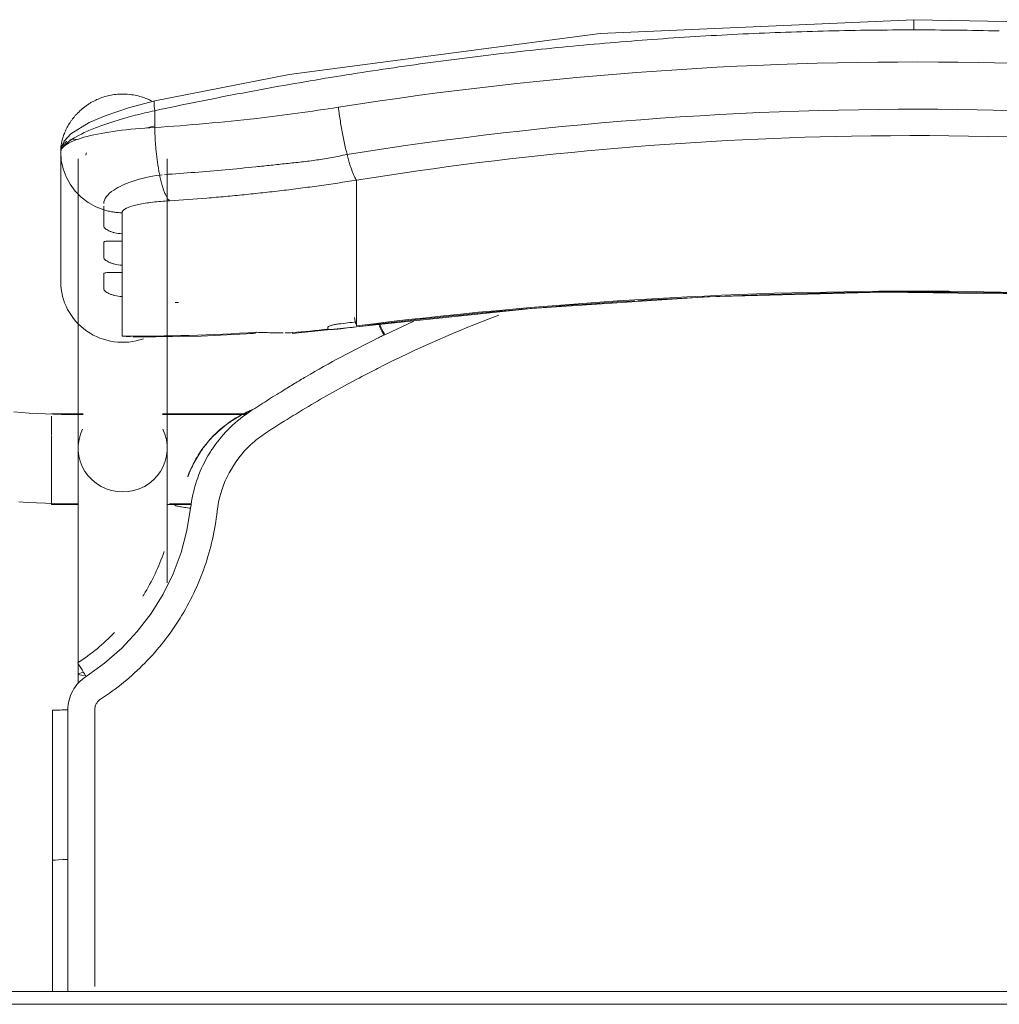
# Model space of a CAD drawing. Header units: metres. Extents: x 3 to 43.5, y -74 to -48.5.
# Tile 38 of 209: x 35.614 to 35.842, y -60.58 to -60.352. Entities that reach past the tile are written whole.
import ezdxf

# ---------------------------------------------------------------- set-up
doc = ezdxf.new("R2010")
doc.units = ezdxf.units.M
doc.layers.add('I-FURN', color=7, linetype='Continuous', lineweight=18)

# ---------------------------------------------------------------- blocks, each defined once
blk = doc.blocks.new('ConjuntoParaAlunoTamanho6 - CJA06_ConjuntoParaAlunoTamanho6-V54-1PAV - FRIGORÍFICA')
at = {"layer": 'I-FURN', "color": 253, "true_color": 0xaaaaaa}
for p, q in [((-0.197899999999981, 0.2596939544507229), (-0.197899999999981, 0.2296403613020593)), ((-0.1920690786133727, 0.2589589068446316), (-0.1920240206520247, 0.2590556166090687)), ((-0.1920240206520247, 0.2590556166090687), (-0.1919206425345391, 0.2594856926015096)), ((-0.1938499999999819, 0.258124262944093), (-0.1938499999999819, 0.1909687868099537)), ((-0.173149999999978, 0.1909687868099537), (-0.173149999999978, 0.258124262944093)), ((-0.1973389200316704, 0.2558006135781), (-0.1966477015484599, 0.2539495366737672)), ((-0.1966476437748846, 0.2539494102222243), (-0.1956994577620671, 0.2522107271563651)), ((-0.1749254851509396, 0.2543538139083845), (-0.174369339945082, 0.2544094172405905)), ((-0.1956994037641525, 0.2522106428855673), (-0.1945122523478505, 0.2506185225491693)), ((-0.1292314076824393, 0.2438022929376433), (-0.1292314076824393, 0.253173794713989)), ((-0.1292314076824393, 0.2421389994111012), (-0.1292314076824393, 0.2438022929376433)), ((-0.1836599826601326, 0.2407252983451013), (-0.1836599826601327, 0.2390378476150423)), ((-0.1292314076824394, 0.2421389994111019), (-0.1292314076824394, 0.2365253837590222)), ((-0.1292314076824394, 0.2365253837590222), (-0.1292314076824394, 0.2348620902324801)), ((-0.1836599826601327, 0.2334483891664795), (-0.1836599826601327, 0.2317609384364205)), ((-0.1292314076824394, 0.2348620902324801), (-0.1292314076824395, 0.2292484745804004)), ((-0.1292314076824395, 0.2292484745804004), (-0.1292314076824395, 0.2275851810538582)), ((-0.1836599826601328, 0.2261714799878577), (-0.1836599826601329, 0.2170112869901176)), ((-0.1292314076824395, 0.2275851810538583), (-0.1292314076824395, 0.2219715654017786)), ((-0.1292314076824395, 0.2219715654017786), (-0.1292314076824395, 0.2203082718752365)), ((-0.115976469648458, 0.2204774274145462), (-0.1226984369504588, 0.2173238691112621)), ((-0.1441419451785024, 0.2175731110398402), (-0.1292586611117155, 0.2191524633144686)), ((-0.1836599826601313, 0.2170112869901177), (-0.1818018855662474, 0.2167931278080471)), ((-0.1927135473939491, 0.1989367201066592), (-0.1999999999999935, 0.1989367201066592)), ((-0.1927106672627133, 0.1987867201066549), (-0.1938499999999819, 0.1987867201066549)), ((-0.1938499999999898, 0.1987867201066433), (-0.1938499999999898, 0.1984502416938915)), ((-0.154942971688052, 0.1987867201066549), (-0.1742893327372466, 0.1987867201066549)), ((-0.1547360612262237, 0.1989367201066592), (-0.1742864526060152, 0.1989367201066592)), ((-0.199999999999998, 0.1984449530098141), (-0.199999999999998, 0.1941086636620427)), ((-0.1938499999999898, 0.1984502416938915), (-0.1938499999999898, 0.1976441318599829)), ((-0.199999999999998, 0.1939272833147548), (-0.1999999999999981, 0.1857513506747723)), ((-0.1938499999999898, 0.1936664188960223), (-0.1938499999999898, 0.1916047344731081)), ((-0.1999999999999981, 0.1857279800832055), (-0.1999999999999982, 0.1792198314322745)), ((-0.1938499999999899, 0.1868796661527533), (-0.1938499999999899, 0.185819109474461)), ((-0.1938499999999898, 0.1837095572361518), (-0.1938499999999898, 0.1858191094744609)), ((-0.1999999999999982, 0.1791583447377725), (-0.1999999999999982, 0.1779367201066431)), ((-0.1938499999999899, 0.1780867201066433), (-0.1938499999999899, 0.1795051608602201)), ((-0.1999999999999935, 0.1779367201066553), (-0.1937679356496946, 0.1779367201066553)), ((-0.1732320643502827, 0.1779367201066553), (-0.1675962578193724, 0.1779367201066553)), ((-0.1726767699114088, 0.1780867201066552), (-0.1675711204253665, 0.1780867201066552)), ((-0.1938499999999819, 0.1385735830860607), (-0.1938499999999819, 0.1364339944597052)), ((-0.1998252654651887, 0.1302070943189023), (-0.1998241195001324, 0.09530095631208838)), ((-0.1998165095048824, 0.06488258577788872), (-0.1998241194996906, 0.095301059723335)), ((-0.1998241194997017, 0.09530105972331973), (-0.1998198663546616, 0.09528842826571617)), ((-0.196225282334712, 0.0955583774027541), (-0.1973810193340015, 0.09554367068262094)), ((0.2470000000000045, 0.06496651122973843), (-0.2469999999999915, 0.06496651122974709)), ((0.2470000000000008, 0.06496651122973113), (-0.2469999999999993, 0.06496651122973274))]:
    blk.add_line(p, q, dxfattribs=at)
at = {"layer": 'I-FURN', "color": 253, "true_color": 0xaaaaaa, "flags": 128}
for points in [[(0.0001000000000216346, 0.2903998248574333), (-0.0726695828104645, 0.2872143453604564), (-0.1448601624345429, 0.2777017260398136), (-0.1760326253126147, 0.2716064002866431)], [(0.1762326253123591, 0.2716064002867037), (0.1033140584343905, 0.2839819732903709), (0.03017500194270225, 0.2898535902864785), (0.0001000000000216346, 0.2903998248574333)], [(-0.1760343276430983, 0.2716060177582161), (-0.1821754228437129, 0.2699680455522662), (-0.1876074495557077, 0.2681172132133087), (-0.1913128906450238, 0.2665180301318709), (-0.1955671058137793, 0.2639038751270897), (-0.1970794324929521, 0.2622558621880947), (-0.1976471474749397, 0.2611297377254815), (-0.1978999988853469, 0.2597125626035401)], [(-0.1760658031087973, 0.2692828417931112), (-0.1760658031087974, 0.2683125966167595), (-0.1760658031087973, 0.2673423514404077), (-0.1760658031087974, 0.2663721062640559), (-0.1760658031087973, 0.2654018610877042)], [(-0.1978999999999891, 0.2596939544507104), (-0.1977587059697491, 0.2577280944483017), (-0.1973389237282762, 0.2558006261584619)], [(-0.1978999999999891, 0.2596939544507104), (-0.1978999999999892, 0.2521805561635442), (-0.1978999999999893, 0.244667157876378), (-0.1978999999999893, 0.2371537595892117), (-0.1978999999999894, 0.2296403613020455)], [(-0.1978999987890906, 0.2446838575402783), (-0.197899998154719, 0.2521977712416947), (-0.1978999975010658, 0.2597116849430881)], [(-0.1945121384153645, 0.2506183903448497), (-0.1931094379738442, 0.2492039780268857), (-0.191518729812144, 0.2479946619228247)], [(-0.1915186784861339, 0.2479946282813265), (-0.1897706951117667, 0.2470146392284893), (-0.1879002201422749, 0.2462823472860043)], [(-0.1878999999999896, 0.2424255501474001), (-0.1878999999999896, 0.2433897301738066), (-0.1878999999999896, 0.2443539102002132), (-0.1878999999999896, 0.2453180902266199), (-0.1878999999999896, 0.2462822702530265)], [(-0.1836599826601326, 0.2456094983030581), (-0.1836599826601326, 0.2443884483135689), (-0.1836599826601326, 0.2431673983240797), (-0.1836599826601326, 0.2419463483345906), (-0.1836599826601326, 0.2407252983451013)], [(-0.1878999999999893, 0.2351486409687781), (-0.1878999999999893, 0.2360322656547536), (-0.1878999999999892, 0.2369158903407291), (-0.1878999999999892, 0.2377995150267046), (-0.1878999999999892, 0.2386831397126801)], [(-0.1836599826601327, 0.2390378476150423), (-0.1836599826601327, 0.2376404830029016), (-0.1836599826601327, 0.2362431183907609), (-0.1836599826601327, 0.2348457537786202), (-0.1836599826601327, 0.2334483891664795)], [(-0.1878999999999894, 0.2278717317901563), (-0.1878999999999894, 0.2287553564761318), (-0.1878999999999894, 0.2296389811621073), (-0.1878999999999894, 0.2305226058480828), (-0.1878999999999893, 0.2314062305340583)], [(-0.1836599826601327, 0.2317609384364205), (-0.1836599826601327, 0.2303635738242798), (-0.1836599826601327, 0.2289662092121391), (-0.1836599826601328, 0.2275688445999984), (-0.1836599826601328, 0.2261714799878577)], [(-0.1292586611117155, 0.2191524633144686), (-0.08865069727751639, 0.223419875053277), (-0.04790057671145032, 0.2260954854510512), (-0.007073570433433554, 0.2271749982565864), (0.03376492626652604, 0.226656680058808), (0.07454949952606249, 0.2245413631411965), (0.1152148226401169, 0.2208324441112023), (0.1294586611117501, 0.2191524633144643)], [(-0.1292314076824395, 0.2203082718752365), (-0.1292314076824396, 0.2200743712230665), (-0.1292314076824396, 0.2198404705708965), (-0.1292314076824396, 0.2196065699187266), (-0.1292314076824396, 0.2193726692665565)], [(-0.181114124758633, 0.2167731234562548), (-0.1653257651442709, 0.2170099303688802), (-0.1533056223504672, 0.2176050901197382)], [(-0.1358999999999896, 0.2186998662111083), (-0.1358999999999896, 0.218777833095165), (-0.1358999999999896, 0.2188557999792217), (-0.1358999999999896, 0.2189337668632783), (-0.1358999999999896, 0.219011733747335)], [(-0.2087978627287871, 0.1993995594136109), (-0.2070022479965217, 0.1992581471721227), (-0.2051820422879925, 0.1991347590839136), (-0.2033407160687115, 0.1990297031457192), (-0.201481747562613, 0.1989432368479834), (-0.1996086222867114, 0.1988755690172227), (-0.1977248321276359, 0.1988268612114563), (-0.1958338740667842, 0.1987972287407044), (-0.193939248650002, 0.1987867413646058), (-0.1938499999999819, 0.1987867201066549)], [(-0.2076345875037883, 0.1785510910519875), (-0.2055836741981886, 0.178421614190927), (-0.2035167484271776, 0.1783131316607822), (-0.2014365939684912, 0.1782257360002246), (-0.1993460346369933, 0.1781595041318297), (-0.1972479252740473, 0.1781144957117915), (-0.1951451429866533, 0.1780907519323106), (-0.1938499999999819, 0.1780867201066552)], [(-0.1938499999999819, 0.1385735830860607), (-0.1938499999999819, 0.1405709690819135), (-0.1938499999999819, 0.1425707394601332), (-0.1938499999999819, 0.1445696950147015), (-0.1938499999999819, 0.1465646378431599), (-0.1938499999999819, 0.1485523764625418), (-0.1938499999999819, 0.1505297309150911), (-0.1938499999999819, 0.1524935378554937), (-0.1938499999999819, 0.1544406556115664), (-0.1938499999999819, 0.1563679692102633), (-0.1938499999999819, 0.1582723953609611), (-0.1938499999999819, 0.1601508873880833), (-0.1938499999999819, 0.1620004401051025), (-0.1938499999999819, 0.1638180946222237), (-0.1938499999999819, 0.1656009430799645), (-0.1938499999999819, 0.1673461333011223), (-0.1938499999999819, 0.1690508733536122), (-0.1938499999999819, 0.1707124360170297), (-0.1938499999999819, 0.1723281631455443), (-0.1938499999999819, 0.1738954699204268), (-0.1938499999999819, 0.1754118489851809), (-0.1938499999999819, 0.1768748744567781), (-0.1938499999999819, 0.1782822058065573), (-0.1938499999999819, 0.1796315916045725), (-0.1938499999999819, 0.1809208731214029), (-0.1938499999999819, 0.1821479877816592), (-0.1938499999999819, 0.1833109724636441), (-0.1938499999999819, 0.1844079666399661), (-0.1938499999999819, 0.1854372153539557), (-0.1938499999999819, 0.186397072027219), (-0.1938499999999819, 0.1872860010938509), (-0.1938499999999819, 0.1881025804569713), (-0.1938499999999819, 0.1888455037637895), (-0.1938499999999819, 0.1895135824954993), (-0.1938499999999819, 0.1901057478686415), (-0.1938499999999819, 0.1906210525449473), (-0.1938499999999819, 0.1909687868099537)], [(-0.173149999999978, 0.1909687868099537), (-0.173149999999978, 0.1905139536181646), (-0.173149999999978, 0.1899816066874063), (-0.173149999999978, 0.1893725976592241), (-0.173149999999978, 0.1886879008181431), (-0.173149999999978, 0.1879286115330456), (-0.173149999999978, 0.1870959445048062), (-0.1731499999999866, 0.1861912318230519), (-0.1731499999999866, 0.1852159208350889), (-0.1731499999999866, 0.1841715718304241), (-0.1731499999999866, 0.1830598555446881), (-0.1731499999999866, 0.1818825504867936), (-0.1731499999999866, 0.1806415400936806), (-0.1731499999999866, 0.1793388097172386), (-0.1731499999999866, 0.1779764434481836), (-0.1731499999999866, 0.1765566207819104), (-0.1731499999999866, 0.1750816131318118), (-0.1731499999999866, 0.1735537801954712), (-0.1731499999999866, 0.1719755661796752), (-0.1731499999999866, 0.170349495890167), (-0.1731499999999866, 0.1686781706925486), (-0.1731499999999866, 0.1669642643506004), (-0.1731499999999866, 0.1652105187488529), (-0.1731499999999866, 0.1634197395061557), (-0.1731499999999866, 0.161594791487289), (-0.1731499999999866, 0.1597385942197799)], [(-0.1684099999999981, 0.1843835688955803), (-0.1684099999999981, 0.1843688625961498), (-0.1684099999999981, 0.1843541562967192), (-0.1684099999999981, 0.1843394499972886), (-0.1684099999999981, 0.184324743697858)], [(-0.1677424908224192, 0.1770641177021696), (-0.1686080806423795, 0.1718750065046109), (-0.1699665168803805, 0.1667882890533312), (-0.1718069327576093, 0.1618511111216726), (-0.1741455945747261, 0.1571266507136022), (-0.1769279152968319, 0.1526472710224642), (-0.1801293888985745, 0.1484554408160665), (-0.183741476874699, 0.1446112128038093), (-0.1877058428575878, 0.1411317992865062), (-0.1919863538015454, 0.1380495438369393)], [(-0.1962270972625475, 0.1302521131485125), (-0.1962262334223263, 0.1233088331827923), (-0.1962256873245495, 0.1163650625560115), (-0.1962254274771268, 0.1094205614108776), (-0.1962253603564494, 0.1024936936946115), (-0.1962252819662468, 0.09555841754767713)], [(-0.1973810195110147, 0.09554367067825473), (-0.1984075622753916, 0.09550450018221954), (-0.1992035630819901, 0.09544490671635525), (-0.199690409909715, 0.09537093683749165), (-0.1998241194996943, 0.09530106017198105)], [(0.2469999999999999, 0.0619665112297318), (0.1234999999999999, 0.0619665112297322), (-1.453485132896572e-16, 0.06196651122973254), (-0.1235000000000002, 0.06196651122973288), (-0.2470000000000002, 0.06196651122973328)], [(-0.2469999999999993, 0.06196651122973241), (-0.1234999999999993, 0.0619665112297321), (7.44471151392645e-16, 0.06196651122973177), (0.1235000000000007, 0.06196651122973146), (0.2470000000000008, 0.06196651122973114)]]:
    blk.add_lwpolyline(points, dxfattribs=at)
at = {"layer": 'I-FURN', "color": 253, "true_color": 0xaaaaaa}
for centre, major_axis, ratio, start_param, end_param in [((-0.1834999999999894, 0.2296403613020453), (-0.01439999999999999, 1.543589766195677e-16), 0.9781476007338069, 0, 1.909657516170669), ((9.999999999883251e-05, -0.7711708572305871), (1.0208981, 0), 0.9781476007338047, 1.443771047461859, 1.697821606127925), ((9.999999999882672e-05, -0.7715866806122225), (1.021100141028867, 0), 0.9781476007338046, 1.44377104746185, 1.633569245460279), ((-0.1792715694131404, 0.6012766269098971), (0.385, 0), 0.9781476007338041, 4.732926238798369, 4.735012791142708), ((9.999999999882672e-05, -0.7715866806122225), (1.021100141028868, 0), 0.978147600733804, 1.634308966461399, 1.697821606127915), ((-0.1792715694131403, 0.6035636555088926), (0.3950000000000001, 0), 0.9781476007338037, 4.828782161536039, 4.83941425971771), ((-0.1304982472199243, 0.2290753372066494), (-0.001239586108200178, 0.00992287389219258), 0.026339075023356, 2.463315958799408, 2.789233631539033), ((-0.1792715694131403, 0.6033557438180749), (0.3949999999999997, 0), 0.978147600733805, 4.701278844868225, 4.780292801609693), ((-0.1450124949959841, 0.2275351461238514), (-0.0008705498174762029, 0.009962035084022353), 0.01850094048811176, 2.95752618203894, 3.350225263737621), ((-0.1792715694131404, 0.6026280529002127), (0.3949999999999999, 0), 0.9781476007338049, 4.801491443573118, 4.82254091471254), ((-0.1792715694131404, 0.6022122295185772), (0.3947979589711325, 0), 0.9781476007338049, 4.828841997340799, 4.839414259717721), ((-0.1834999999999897, 0.1909687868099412), (0.01034999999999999, 0), 0.9781476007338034, 2.686586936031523, 4.712388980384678), ((-0.1834999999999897, 0.1909687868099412), (0.01035000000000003, 0), 0.9781476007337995, 4.712388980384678, 6.738191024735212), ((-0.1834999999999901, 0.1385735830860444), (0.01035000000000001, 0), 0.06975647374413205, 2.648424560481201, 3.665191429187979)]:
    blk.add_ellipse(centre, major_axis=major_axis, ratio=ratio, start_param=start_param, end_param=end_param, dxfattribs=at)
for points in [[(0.0001000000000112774, 0.2903571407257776), (0.0001000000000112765, 0.2902912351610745), (0.0001000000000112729, 0.2900051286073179), (0.0001000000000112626, 0.2891558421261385), (0.0001000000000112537, 0.2884139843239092), (0.0001000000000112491, 0.2880248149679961)], [(0.0001000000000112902, 0.2880248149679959), (-0.006508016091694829, 0.288024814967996), (-0.01311637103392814, 0.2879458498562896), (-0.01972184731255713, 0.2877884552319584)], [(0.01992242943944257, 0.287788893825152), (0.01331661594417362, 0.287946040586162), (0.006708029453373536, 0.2880248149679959), (0.0001000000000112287, 0.288024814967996)], [(-0.0592946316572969, 0.2859072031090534), (-0.06587565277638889, 0.2854382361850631), (-0.07244736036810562, 0.2848919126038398), (-0.07900653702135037, 0.2842687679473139)], [(-0.03952650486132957, 0.2870815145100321), (-0.04612297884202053, 0.2867677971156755), (-0.05271335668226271, 0.2863761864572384), (-0.05929442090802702, 0.2859072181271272)], [(-0.01972185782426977, 0.2877884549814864), (-0.02632733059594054, 0.2876310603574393), (-0.03292992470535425, 0.2873952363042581), (-0.03952642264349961, 0.2870815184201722)], [(-0.07900690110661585, 0.2842687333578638), (-0.08556602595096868, 0.2836455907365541), (-0.09211261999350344, 0.282945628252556), (-0.09864346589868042, 0.2821693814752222)], [(-0.09864346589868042, 0.2821693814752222), (-0.1051744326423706, 0.2813931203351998), (-0.1116896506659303, 0.2805405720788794), (-0.1181860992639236, 0.2796131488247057)], [(-0.1181862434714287, 0.2796131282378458), (-0.1246826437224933, 0.2786857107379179), (-0.131160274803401, 0.2776834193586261), (-0.1376161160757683, 0.2766076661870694)], [(-0.1376161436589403, 0.2766076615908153), (-0.1440720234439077, 0.275531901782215), (-0.150506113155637, 0.2743826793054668), (-0.1569153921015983, 0.2731614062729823)], [(-0.1569155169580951, 0.2731613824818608), (-0.163324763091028, 0.2719401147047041), (-0.1697091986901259, 0.270646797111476), (-0.1760658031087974, 0.2692828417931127)], [(-0.1334597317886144, 0.2700975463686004), (-0.1333915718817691, 0.2695629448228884), (-0.1332445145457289, 0.2684805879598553), (-0.1329950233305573, 0.2668394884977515), (-0.13271980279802, 0.2652023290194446), (-0.1324223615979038, 0.2635911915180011), (-0.1321069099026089, 0.2620269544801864), (-0.1317774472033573, 0.2605307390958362), (-0.131551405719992, 0.2595920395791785), (-0.1314375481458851, 0.2591403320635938)], [(-0.176065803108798, 0.2654018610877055), (-0.1791352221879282, 0.2652333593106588), (-0.1850371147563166, 0.2646984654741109), (-0.1921907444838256, 0.2633749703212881), (-0.1968242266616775, 0.2616500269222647), (-0.1978999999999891, 0.2603482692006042), (-0.1978999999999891, 0.2596939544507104)], [(-0.1760890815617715, 0.2657671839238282), (-0.1766991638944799, 0.2656103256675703), (-0.1773066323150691, 0.26544802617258), (-0.1779078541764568, 0.265281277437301)], [(-0.176065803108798, 0.2654018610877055), (-0.1760589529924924, 0.2649819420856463), (-0.1760367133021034, 0.2641342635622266), (-0.1759782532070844, 0.2628495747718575), (-0.1758952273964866, 0.2615619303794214), (-0.175788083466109, 0.2602816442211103), (-0.17565767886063, 0.2590190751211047), (-0.1755052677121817, 0.2577841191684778), (-0.1753320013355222, 0.2565866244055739), (-0.175139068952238, 0.255436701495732), (-0.17499849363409, 0.2547076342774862), (-0.1749255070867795, 0.2543539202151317)], [(-0.1292314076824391, 0.2531737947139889), (-0.1293198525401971, 0.253273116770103), (-0.1295044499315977, 0.2535308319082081), (-0.1298007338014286, 0.2540876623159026), (-0.1301127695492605, 0.2548082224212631), (-0.130436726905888, 0.2556848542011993), (-0.1307683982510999, 0.2567045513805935), (-0.1311037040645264, 0.2578555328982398), (-0.1313268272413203, 0.2587010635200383), (-0.1314375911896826, 0.259140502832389)], [(-0.1749255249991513, 0.2543540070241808), (-0.1748359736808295, 0.2539200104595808), (-0.1746487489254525, 0.2530845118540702), (-0.1743466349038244, 0.2519451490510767), (-0.1740270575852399, 0.2509327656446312), (-0.1736938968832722, 0.2500587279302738), (-0.1733510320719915, 0.2493354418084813), (-0.1730027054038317, 0.2487702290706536), (-0.1727696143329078, 0.2485030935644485), (-0.1726535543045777, 0.2483980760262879)], [(-0.1422637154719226, 0.2512964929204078), (-0.143712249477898, 0.2511091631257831), (-0.1451608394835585, 0.2509289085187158), (-0.1466093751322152, 0.2507557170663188)], [(-0.1639821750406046, 0.2490156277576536), (-0.1668748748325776, 0.2487818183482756), (-0.1697656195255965, 0.2485760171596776), (-0.1726535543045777, 0.2483980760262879)], [(-0.1596417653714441, 0.2493873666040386), (-0.161088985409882, 0.249256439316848), (-0.1625358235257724, 0.2491325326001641), (-0.1639821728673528, 0.2490156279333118)], [(-0.1552990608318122, 0.2498012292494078), (-0.1567469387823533, 0.2496562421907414), (-0.1581945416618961, 0.2495182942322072), (-0.1596417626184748, 0.2493873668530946)], [(-0.1509547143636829, 0.2502573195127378), (-0.1524030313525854, 0.2500982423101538), (-0.1538511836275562, 0.249946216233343), (-0.1552990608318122, 0.2498012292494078)], [(-0.1466093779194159, 0.2507557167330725), (-0.1480579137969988, 0.2505825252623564), (-0.1495063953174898, 0.2504163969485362), (-0.1509547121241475, 0.2502573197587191)], [(-0.1879001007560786, 0.2462823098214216), (-0.1875579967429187, 0.2461749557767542), (-0.1868655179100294, 0.2459854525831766), (-0.1858079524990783, 0.2457777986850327), (-0.1847375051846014, 0.245647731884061), (-0.1840192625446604, 0.2456134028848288), (-0.1836599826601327, 0.2456094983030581)], [(-0.09624535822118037, 0.2218352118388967), (-0.1058408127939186, 0.2182510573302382), (-0.1151956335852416, 0.2141430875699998), (-0.124341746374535, 0.2095039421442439)], [(-0.1358999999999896, 0.219011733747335), (-0.1358974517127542, 0.2190478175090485), (-0.135862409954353, 0.2191208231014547), (-0.1357253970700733, 0.2192307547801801), (-0.1354877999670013, 0.2193475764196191), (-0.1351772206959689, 0.2194610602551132), (-0.1347943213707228, 0.2195675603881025), (-0.1343570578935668, 0.2196652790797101), (-0.1339016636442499, 0.2197447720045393), (-0.1335709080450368, 0.2197895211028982), (-0.1333999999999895, 0.2198095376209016)], [(-0.1233517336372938, 0.2181258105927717), (-0.1235632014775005, 0.218556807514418), (-0.1237665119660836, 0.2189779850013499), (-0.1239462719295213, 0.2193574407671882)], [(-0.1539742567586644, 0.2177192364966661), (-0.1534937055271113, 0.2175210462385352), (-0.1529962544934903, 0.2175770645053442), (-0.1524701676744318, 0.2178778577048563)], [(-0.1457691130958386, 0.2177679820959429), (-0.1452236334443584, 0.2177728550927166), (-0.1446747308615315, 0.2177810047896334), (-0.1441226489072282, 0.217792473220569)], [(-0.1358494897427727, 0.2186013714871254), (-0.135866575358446, 0.2186169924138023), (-0.1358918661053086, 0.2186492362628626), (-0.1359000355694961, 0.2186828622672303), (-0.1358999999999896, 0.2186998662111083)], [(-0.1226979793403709, 0.2173232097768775), (-0.1229747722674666, 0.2171883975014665), (-0.1235279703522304, 0.2169178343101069), (-0.124080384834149, 0.2166453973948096), (-0.1243563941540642, 0.2165087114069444)], [(-0.1228881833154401, 0.217230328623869), (-0.1230391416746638, 0.2175280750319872), (-0.1231915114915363, 0.2178323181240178), (-0.1233396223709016, 0.2181318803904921)], [(-0.1243563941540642, 0.2165087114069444), (-0.127170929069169, 0.2151169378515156), (-0.132758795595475, 0.2122360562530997), (-0.1382577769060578, 0.2091620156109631), (-0.140984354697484, 0.2075760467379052)], [(-0.124341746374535, 0.2095039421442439), (-0.1249439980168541, 0.2091985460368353), (-0.1261530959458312, 0.2085797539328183), (-0.127371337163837, 0.2079446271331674), (-0.1279827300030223, 0.2076228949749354)], [(-0.1279827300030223, 0.2076228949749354), (-0.1315664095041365, 0.205741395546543), (-0.1388903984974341, 0.2016844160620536), (-0.1465126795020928, 0.1969783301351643), (-0.1503956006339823, 0.1944471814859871)], [(-0.140984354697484, 0.2075760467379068), (-0.1418838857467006, 0.2070440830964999), (-0.1436780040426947, 0.2059695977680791), (-0.1454617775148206, 0.2048741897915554), (-0.1463509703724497, 0.2043213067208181)], [(-0.1463764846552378, 0.2043055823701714), (-0.1476209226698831, 0.2035451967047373), (-0.1501008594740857, 0.2020049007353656), (-0.1525577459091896, 0.2004277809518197), (-0.1537794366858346, 0.1996302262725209)], [(-0.1537794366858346, 0.1996302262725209), (-0.1554966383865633, 0.198508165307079), (-0.1586948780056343, 0.195943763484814), (-0.1613359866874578, 0.1928020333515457), (-0.1624994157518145, 0.191104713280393)], [(-0.1568013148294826, 0.1981978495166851), (-0.1557631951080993, 0.1987999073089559), (-0.1547464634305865, 0.199296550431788), (-0.1537598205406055, 0.1997100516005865)], [(-0.1650109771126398, 0.1907575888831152), (-0.164470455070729, 0.191508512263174), (-0.163310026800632, 0.1929545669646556), (-0.161349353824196, 0.1949320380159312), (-0.1591901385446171, 0.1966947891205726), (-0.1576358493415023, 0.1977121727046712), (-0.1568341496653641, 0.1981787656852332)], [(-0.1503956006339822, 0.194447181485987), (-0.1511343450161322, 0.1939646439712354), (-0.1525553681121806, 0.1929255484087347), (-0.1538574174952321, 0.191743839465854), (-0.1544771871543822, 0.1911186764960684)], [(-0.1624994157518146, 0.1911047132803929), (-0.1627133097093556, 0.1907999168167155), (-0.1631293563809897, 0.1901833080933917), (-0.1635214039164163, 0.1895535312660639), (-0.1637112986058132, 0.1892355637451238)], [(-0.1544771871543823, 0.1911186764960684), (-0.1564547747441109, 0.1891182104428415), (-0.1596892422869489, 0.1845226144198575), (-0.1612418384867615, 0.1791461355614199), (-0.1615632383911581, 0.1763592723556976)], [(-0.1637112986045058, 0.1892355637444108), (-0.1647895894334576, 0.1873763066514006), (-0.1665590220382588, 0.1834307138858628), (-0.1674964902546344, 0.1792013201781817), (-0.1677424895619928, 0.1770639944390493)], [(-0.1677424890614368, 0.1770642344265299), (-0.1682328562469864, 0.1771200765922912), (-0.1692131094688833, 0.1772481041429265), (-0.1704566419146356, 0.1774597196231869), (-0.1712817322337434, 0.1776583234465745), (-0.1714682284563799, 0.1777616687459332), (-0.1714634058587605, 0.1778021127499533)], [(-0.1854029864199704, 0.1482281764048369), (-0.1879709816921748, 0.1455767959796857), (-0.1908368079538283, 0.1432074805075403), (-0.1939136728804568, 0.1411945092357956)], [(-0.1939136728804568, 0.1411945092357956), (-0.1939293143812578, 0.1411928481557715), (-0.1938540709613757, 0.1410265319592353), (-0.1934388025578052, 0.1403259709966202), (-0.192784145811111, 0.1392806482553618), (-0.1922544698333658, 0.1384598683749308), (-0.1919863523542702, 0.1380495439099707)], [(-0.1919863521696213, 0.1380501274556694), (-0.1926489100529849, 0.1376179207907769), (-0.1938268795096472, 0.136629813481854), (-0.195191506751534, 0.1347279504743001), (-0.1960368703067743, 0.1325520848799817), (-0.1962246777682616, 0.1310361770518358), (-0.1962270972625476, 0.1302521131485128)], [(-0.1886288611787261, 0.1327672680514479), (-0.1888420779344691, 0.1326285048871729), (-0.1892217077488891, 0.1323105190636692), (-0.1896640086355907, 0.1316970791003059), (-0.1899394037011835, 0.1309924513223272), (-0.1900005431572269, 0.1305014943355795), (-0.1900014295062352, 0.130247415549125)], [(-0.196227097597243, 0.1302520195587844), (-0.1967197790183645, 0.1302517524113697), (-0.1976969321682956, 0.1302488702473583), (-0.1989137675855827, 0.1302381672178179), (-0.1996945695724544, 0.1302227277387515), (-0.1998445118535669, 0.1302108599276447), (-0.1998210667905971, 0.1302049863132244)], [(-0.1998210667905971, 0.1302049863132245), (-0.1998207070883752, 0.124380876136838), (-0.1998194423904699, 0.1127324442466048), (-0.1998196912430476, 0.1010983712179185), (-0.1998198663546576, 0.09528842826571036)], [(-0.1998180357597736, 0.1214692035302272), (-0.1998182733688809, 0.1243806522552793), (-0.1998185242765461, 0.1272925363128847), (-0.1998187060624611, 0.1302043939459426)], [(-0.1998174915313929, 0.095284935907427), (-0.1998173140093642, 0.101095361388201), (-0.1998171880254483, 0.1069128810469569), (-0.1998174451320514, 0.112733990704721)], [(-0.1998198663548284, 0.09528842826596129), (-0.1998199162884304, 0.08515314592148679), (-0.1998200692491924, 0.07501788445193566), (-0.1998200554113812, 0.06488260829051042)], [(-0.199817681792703, 0.06488260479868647), (-0.1998176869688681, 0.06836778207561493), (-0.1998176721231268, 0.07185295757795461), (-0.1998176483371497, 0.07533813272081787)]]:
    blk.add_open_spline(points, degree=3, dxfattribs=at)
for points, knots in [([(-0.1334597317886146, 0.2700975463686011), (-0.0847039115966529, 0.2777950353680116), (0.005190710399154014, 0.2841531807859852), (0.09465608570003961, 0.2762553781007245), (0.1336597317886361, 0.2700975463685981)], [-1, -1, -1, -1, -0.4444444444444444, 0, 0, 0, 0]), ([(-0.1978999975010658, 0.2597116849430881), (-0.1978992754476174, 0.2601895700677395), (-0.197828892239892, 0.2612672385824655), (-0.1974722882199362, 0.2628706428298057), (-0.1969498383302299, 0.2642975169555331), (-0.1964165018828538, 0.2654260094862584), (-0.1958545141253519, 0.2663723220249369), (-0.1953379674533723, 0.2671148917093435), (-0.1949214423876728, 0.2676569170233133), (-0.1944708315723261, 0.2681916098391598), (-0.1938161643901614, 0.2689006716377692), (-0.1929067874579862, 0.2697547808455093), (-0.1918973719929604, 0.2705252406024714), (-0.1910486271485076, 0.271071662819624), (-0.1903984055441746, 0.2714415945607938), (-0.1897348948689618, 0.2717736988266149), (-0.1888273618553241, 0.2721720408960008), (-0.1871898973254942, 0.2727458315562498), (-0.1847401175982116, 0.2732046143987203), (-0.1817407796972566, 0.2731518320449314), (-0.1790554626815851, 0.2725508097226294), (-0.1774490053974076, 0.2718715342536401), (-0.176785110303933, 0.2715289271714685)], [0, 0, 0, 0, 0.0625, 0.125, 0.15625, 0.1875, 0.21875, 0.234375, 0.25, 0.265625, 0.28125, 0.3125, 0.34375, 0.359375, 0.375, 0.390625, 0.40625, 0.4375, 0.5, 0.5625, 0.625, 0.6721865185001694, 0.6721865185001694, 0.6721865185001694, 0.6721865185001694]), ([(-0.1761028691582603, 0.2715562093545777), (-0.1761586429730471, 0.2714860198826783), (-0.1762736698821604, 0.2710598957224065), (-0.1761920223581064, 0.2700340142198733), (-0.1760658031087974, 0.2692828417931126)], [0.625, 0.625, 0.625, 0.625, 0.75, 1, 1, 1, 1]), ([(-0.1760658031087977, 0.2654018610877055), (-0.1681984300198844, 0.2658977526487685), (-0.1539952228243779, 0.2671607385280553), (-0.1397741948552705, 0.2691006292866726), (-0.1334597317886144, 0.2700975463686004)], [-1, -1, -1, -1, -0.4444444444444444, 0, 0, 0, 0]), ([(-0.1314375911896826, 0.2591405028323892), (-0.0834284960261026, 0.2668293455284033), (0.005115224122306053, 0.2731845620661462), (0.09323131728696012, 0.2652914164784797), (0.1316375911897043, 0.2591405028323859)], [-1, -1, -1, -1, -0.4444444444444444, 0, 0, 0, 0]), ([(-0.197899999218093, 0.2597116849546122), (-0.1978999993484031, 0.2603422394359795), (-0.1968779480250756, 0.26186790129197), (-0.1928195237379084, 0.2641120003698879), (-0.1886535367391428, 0.2657759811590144), (-0.1849085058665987, 0.2670351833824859), (-0.180643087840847, 0.2682349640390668), (-0.1776024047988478, 0.2689532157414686), (-0.1760658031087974, 0.2692828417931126)], [0, 0, 0, 0, 0.25, 0.5, 0.625, 0.75, 0.875, 1, 1, 1, 1]), ([(0.1294314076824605, 0.2531737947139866), (0.08224027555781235, 0.260753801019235), (-0.00483574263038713, 0.2670240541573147), (-0.0914775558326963, 0.2592379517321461), (-0.1292314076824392, 0.2531737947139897)], [-1, -1, -1, -1, -0.4444444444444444, 0, 0, 0, 0]), ([(-0.1964982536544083, 0.2622027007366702), (-0.1967084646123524, 0.2620722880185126), (-0.1970969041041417, 0.2617605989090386), (-0.1976913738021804, 0.26095673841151), (-0.197899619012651, 0.2602130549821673), (-0.197899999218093, 0.2597116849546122)], [0.75, 0.75, 0.75, 0.75, 0.8125, 0.875, 1, 1, 1, 1]), ([(-0.194210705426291, 0.2625985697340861), (-0.1945014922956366, 0.2626624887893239), (-0.1950241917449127, 0.262701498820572), (-0.1955445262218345, 0.2626020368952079), (-0.195757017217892, 0.2625375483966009)], [0.5473049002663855, 0.5473049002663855, 0.5473049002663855, 0.5473049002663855, 0.625, 0.6812683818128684, 0.6812683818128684, 0.6812683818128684, 0.6812683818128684]), ([(-0.1738129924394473, 0.2544652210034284), (-0.1714660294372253, 0.2546246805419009), (-0.1667662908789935, 0.2549705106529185), (-0.1597010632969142, 0.2555689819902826), (-0.1538032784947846, 0.2561378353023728), (-0.1490781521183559, 0.2566274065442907), (-0.1455353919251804, 0.2570270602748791), (-0.1419759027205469, 0.2573905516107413), (-0.1384271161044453, 0.2578212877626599), (-0.1349183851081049, 0.2584197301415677), (-0.1325944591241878, 0.2588861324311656), (-0.1314375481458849, 0.2591403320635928)], [0, 0, 0, 0, 0.1666666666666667, 0.3333333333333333, 0.5, 0.5833333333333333, 0.6666666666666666, 0.75, 0.8333333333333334, 0.9166666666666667, 1, 1, 1, 1]), ([(-0.1878987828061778, 0.2477842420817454), (-0.1879118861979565, 0.2482880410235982), (-0.187502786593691, 0.249331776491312), (-0.1858826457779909, 0.2507735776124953), (-0.1839956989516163, 0.2518209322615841), (-0.182398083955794, 0.2524953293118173), (-0.1797831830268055, 0.2534413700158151), (-0.1771474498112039, 0.2540362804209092), (-0.1749255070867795, 0.2543539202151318)], [0, 0, 0, 0, 0.2, 0.4, 0.55, 0.625, 0.7, 1, 1, 1, 1]), ([(-0.1292314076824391, 0.2531737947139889), (-0.1321257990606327, 0.2527140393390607), (-0.1364697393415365, 0.2520670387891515), (-0.1408151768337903, 0.2514838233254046), (-0.1422637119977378, 0.2512964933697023)], [-1, -1, -1, -1, -0.8, -0.7, -0.7, -0.7, -0.7]), ([(-0.1879002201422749, 0.2462823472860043), (-0.187900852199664, 0.2464425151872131), (-0.1879007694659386, 0.2467045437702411), (-0.1879005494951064, 0.2470010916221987), (-0.1879004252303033, 0.2471044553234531)], [0, 0, 0, 0, 0.4, 0.6000000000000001, 0.6000000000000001, 0.6000000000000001, 0.6000000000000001]), ([(-0.1726535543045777, 0.2483980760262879), (-0.173327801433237, 0.2483565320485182), (-0.1753210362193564, 0.2482075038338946), (-0.177767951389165, 0.2479140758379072), (-0.1798484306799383, 0.2475332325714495), (-0.1816328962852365, 0.2470989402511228), (-0.1832174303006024, 0.2464649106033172), (-0.1836599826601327, 0.2458966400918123), (-0.1836599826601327, 0.2456094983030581)], [-1, -1, -1, -1, -0.8888888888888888, -0.6666666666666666, -0.5555555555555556, -0.4444444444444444, -0.2222222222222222, 0, 0, 0, 0]), ([(-0.1836599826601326, 0.2407252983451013), (-0.1842802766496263, 0.240754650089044), (-0.1851208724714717, 0.2408808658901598), (-0.1860880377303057, 0.2411678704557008), (-0.186708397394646, 0.2414201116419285), (-0.187226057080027, 0.2416987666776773), (-0.1876178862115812, 0.2419776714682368), (-0.1878401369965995, 0.2422188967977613), (-0.1878963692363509, 0.2423607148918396), (-0.1878999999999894, 0.2424255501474)], [0, 0, 0, 0, 0.25, 0.375, 0.5, 0.625, 0.75, 0.875, 1, 1, 1, 1]), ([(-0.1878999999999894, 0.2386831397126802), (-0.1878963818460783, 0.2387456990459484), (-0.1878401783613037, 0.2388520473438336), (-0.1876179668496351, 0.2389578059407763), (-0.1872262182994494, 0.2390168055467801), (-0.1867086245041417, 0.2390416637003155), (-0.1860881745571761, 0.2390414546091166), (-0.1851208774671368, 0.2390290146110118), (-0.1842802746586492, 0.239022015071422), (-0.1836599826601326, 0.2390378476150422)], [0, 0, 0, 0, 0.125, 0.25, 0.375, 0.5, 0.625, 0.75, 1, 1, 1, 1]), ([(-0.1836599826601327, 0.2334483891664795), (-0.1842802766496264, 0.2334777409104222), (-0.1851208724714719, 0.2336039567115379), (-0.1860880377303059, 0.233890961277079), (-0.186708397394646, 0.2341432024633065), (-0.1872260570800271, 0.2344218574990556), (-0.1876178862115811, 0.2347007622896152), (-0.1878401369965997, 0.2349419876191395), (-0.1878963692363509, 0.2350838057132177), (-0.1878999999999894, 0.2351486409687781)], [0, 0, 0, 0, 0.25, 0.375, 0.5, 0.625, 0.75, 0.875, 1, 1, 1, 1]), ([(-0.1878999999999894, 0.2314062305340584), (-0.1878963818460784, 0.2314687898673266), (-0.1878401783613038, 0.2315751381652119), (-0.187617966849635, 0.2316808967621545), (-0.1872262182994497, 0.2317398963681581), (-0.1867086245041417, 0.2317647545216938), (-0.1860881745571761, 0.2317645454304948), (-0.185120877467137, 0.2317521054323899), (-0.1842802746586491, 0.2317451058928), (-0.1836599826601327, 0.2317609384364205)], [0, 0, 0, 0, 0.125, 0.25, 0.375, 0.5, 0.625, 0.75, 1, 1, 1, 1]), ([(-0.1836599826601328, 0.2261714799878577), (-0.1842801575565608, 0.2262008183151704), (-0.1851206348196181, 0.2263269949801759), (-0.186087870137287, 0.2266139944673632), (-0.1867083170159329, 0.2268662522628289), (-0.1872259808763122, 0.2271448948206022), (-0.1876178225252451, 0.2274237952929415), (-0.1878401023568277, 0.2276650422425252), (-0.1878963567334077, 0.2278068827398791), (-0.1878999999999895, 0.2278717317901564)], [0, 0, 0, 0, 0.25, 0.375, 0.5, 0.625, 0.75, 0.875, 1, 1, 1, 1]), ([(-0.1238829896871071, 0.2196695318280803), (-0.1237189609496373, 0.2193557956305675), (-0.123331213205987, 0.2186010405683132), (-0.1229127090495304, 0.2177609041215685), (-0.1226981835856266, 0.2173235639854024)], [0.5302375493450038, 0.5302375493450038, 0.5302375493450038, 0.5302375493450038, 0.75, 1, 1, 1, 1]), ([(-0.1524701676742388, 0.2178778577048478), (-0.1511336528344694, 0.2178205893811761), (-0.1490835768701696, 0.217766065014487), (-0.1469750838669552, 0.2177606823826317), (-0.1462663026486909, 0.2177644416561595)], [0, 0, 0, 0, 0.5, 0.75, 0.75, 0.75, 0.75]), ([(-0.133399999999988, 0.21865708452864), (-0.1336964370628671, 0.2186231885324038), (-0.1342505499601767, 0.2185603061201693), (-0.1348838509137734, 0.218500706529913), (-0.1352916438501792, 0.2184863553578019), (-0.1355480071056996, 0.2184966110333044), (-0.1357328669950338, 0.2185317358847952), (-0.1358174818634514, 0.2185744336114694), (-0.1358494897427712, 0.2186013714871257)], [0, 0, 0, 0, 0.25, 0.5, 0.625, 0.75, 0.875, 1, 1, 1, 1]), ([(-0.1535017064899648, 0.199898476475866), (-0.1540647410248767, 0.1996671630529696), (-0.155845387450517, 0.1988632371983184), (-0.1575311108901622, 0.19786655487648), (-0.1586329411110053, 0.1970969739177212)], [0.636752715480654, 0.636752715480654, 0.636752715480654, 0.636752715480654, 0.75, 1, 1, 1, 1]), ([(-0.1586329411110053, 0.1970969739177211), (-0.1608106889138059, 0.1955759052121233), (-0.1638301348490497, 0.1927257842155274), (-0.1668590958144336, 0.1880707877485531), (-0.1679578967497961, 0.1856259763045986), (-0.1684099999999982, 0.1843835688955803)], [0, 0, 0, 0, 0.5, 0.75, 1, 1, 1, 1]), ([(-0.1684099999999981, 0.184324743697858), (-0.1679944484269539, 0.1854691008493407), (-0.1672535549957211, 0.1871401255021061), (-0.1660439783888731, 0.1892503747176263), (-0.1653668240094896, 0.1902631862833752), (-0.16501097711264, 0.190757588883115)], [0, 0, 0, 0, 0.5, 0.75, 1, 1, 1, 1]), ([(-0.1615632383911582, 0.1763592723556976), (-0.1620822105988, 0.1719098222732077), (-0.1635348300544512, 0.1654918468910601), (-0.1669159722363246, 0.1572863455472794), (-0.1700954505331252, 0.1514549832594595), (-0.1739092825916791, 0.146022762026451), (-0.179761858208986, 0.1393586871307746), (-0.1848670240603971, 0.1352078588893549), (-0.1886288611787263, 0.1327672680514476)], [0, 0, 0, 0, 0.25, 0.375, 0.5, 0.625, 0.75, 1, 1, 1, 1]), ([(-0.1739147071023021, 0.1669853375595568), (-0.175121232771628, 0.1634756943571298), (-0.1767560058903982, 0.1600091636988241), (-0.1787535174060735, 0.1567714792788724), (-0.178812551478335, 0.1566764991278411)], [0.25, 0.25, 0.25, 0.25, 0.5, 0.507571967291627, 0.507571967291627, 0.507571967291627, 0.507571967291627]), ([(-0.1900014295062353, 0.130247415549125), (-0.1900013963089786, 0.1286330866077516), (-0.1900013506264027, 0.1254696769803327), (-0.1900013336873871, 0.1209238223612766), (-0.1900013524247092, 0.1172957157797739), (-0.1900013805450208, 0.1145037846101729), (-0.1900014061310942, 0.1124287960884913), (-0.1900014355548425, 0.1105207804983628), (-0.1900014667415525, 0.108279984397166), (-0.1900014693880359, 0.1062404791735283), (-0.1900014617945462, 0.1040783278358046), (-0.1900014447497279, 0.1022757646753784), (-0.1900014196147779, 0.1002265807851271), (-0.1900013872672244, 0.09774436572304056), (-0.1900013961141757, 0.09514959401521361), (-0.1900014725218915, 0.09188656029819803), (-0.1900015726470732, 0.08842028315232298), (-0.1900016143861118, 0.08419260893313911), (-0.1900016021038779, 0.08048715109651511), (-0.1900015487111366, 0.07684180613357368), (-0.1900014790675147, 0.0735065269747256), (-0.1900014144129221, 0.0708072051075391), (-0.1900013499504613, 0.06830290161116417), (-0.1900013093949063, 0.06666423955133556), (-0.1900012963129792, 0.06612415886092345)], [0, 0, 0, 0, 0.03125, 0.0625, 0.09375, 0.109375, 0.125, 0.140625, 0.15625, 0.1875, 0.203125, 0.21875, 0.234375, 0.25, 0.265625, 0.28125, 0.3125, 0.328125, 0.34375, 0.359375, 0.3671875, 0.375, 0.3828125, 0.3865100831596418, 0.3865100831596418, 0.3865100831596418, 0.3865100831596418]), ([(-0.1962267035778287, 0.06488032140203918), (-0.196226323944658, 0.06801833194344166), (-0.1962256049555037, 0.07469904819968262), (-0.1962251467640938, 0.08490420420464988), (-0.1962251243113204, 0.0920346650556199), (-0.196225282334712, 0.09555837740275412)], [0.839715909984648, 0.839715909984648, 0.839715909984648, 0.839715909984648, 0.8888888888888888, 0.9444444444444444, 1, 1, 1, 1])]:
    blk.add_open_spline(points, degree=3, knots=knots, dxfattribs=at)
blk = doc.blocks.new('4 GRE - ESCOLA DE CINEMA E AUDIOVISUAL CINE REX R07_rvt-1-1PAV - FRIGORÍFICA')
at = {"layer": 'I-FURN', "color": 253, "lineweight": 18, "true_color": 0xaaaaaa}
blk.add_blockref('ConjuntoParaAlunoTamanho6 - CJA06_ConjuntoParaAlunoTamanho6-V54-1PAV - FRIGORÍFICA', (35.82168486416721, -60.64244030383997), dxfattribs=at)

msp = doc.modelspace()

# ---------------------------------------------------------------- block references
at = {"lineweight": 5}
msp.add_blockref('4 GRE - ESCOLA DE CINEMA E AUDIOVISUAL CINE REX R07_rvt-1-1PAV - FRIGORÍFICA', (0, 0), dxfattribs=at)

doc.saveas('drawing.dxf')
